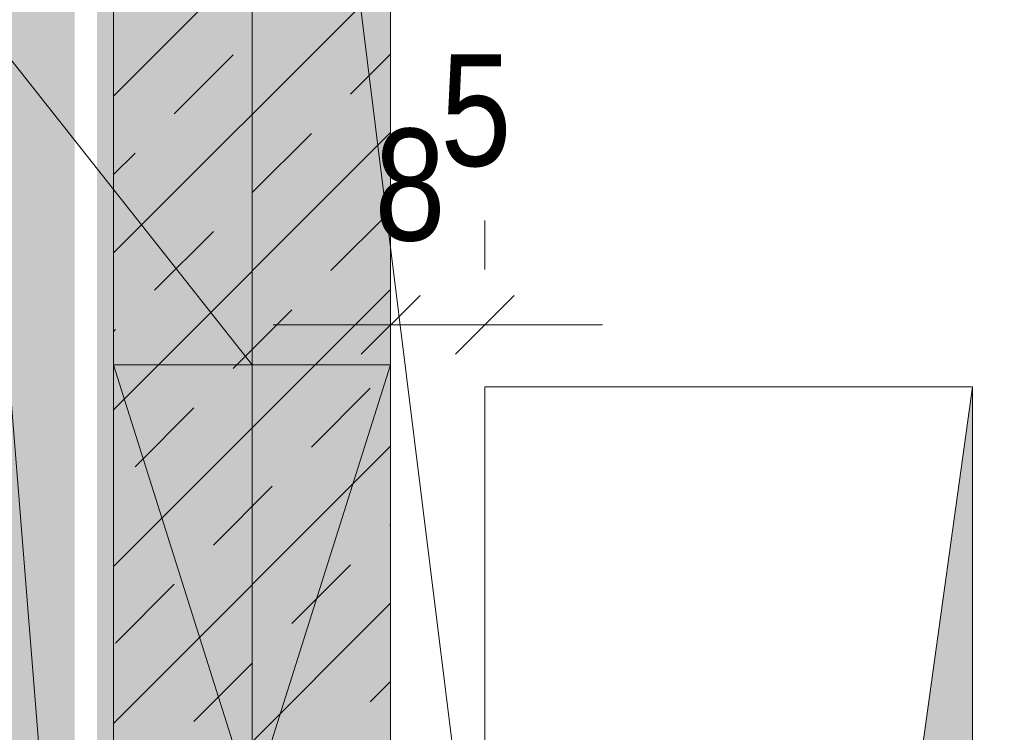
# Model space of a CAD drawing. Extents: x -620 to 300, y 62 to 1162.
# Tile 70 of 93: x -460 to -443, y 717 to 730. Entities that reach past the tile are written whole.
import ezdxf
from ezdxf.lldxf.tags import DXFTag

# ---------------------------------------------------------------- set-up
doc = ezdxf.new("R2010")
doc.units = 0
doc.layers.get('0').update_dxf_attribs({"lineweight": 13})
for name, color, linetype, lineweight, true_color in [('30 -34 Innenwände- 1 tragend', 7, 'Continuous', 13, 0xdd0806), ('30 -34 Innenwände- 11 Durchbruch', 4, 'Continuous', 9, 0x00ffff), ('30 -35 Decken- 11 Durchbruch', 5, 'Continuous', 15, 0x0000ff), ('70 -72 Beschriftung- 1 Beschriftung allgemein', 7, 'Continuous', 9, 0xff6633), ('70 -76 Bemaßung- 2 Allgemein', 9, 'Continuous', 5, 0x808080), ('iwb_Layout BA_Markierung', 7, 'Continuous', 9, 0xbadcdc), ('iwb_Schraffur_F30_feuerhemmend', 7, 'Continuous', 13, 0xff934a), ('iwb_Sichtbeton', 2, 'Continuous', 50, 0xffff00), ('iwb_Sichtbeton-Shading', 2, 'Continuous', 50, 0xffff00)]:
    doc.layers.add(name, color=color, linetype=linetype, lineweight=lineweight, true_color=true_color)
doc.layers.add('70 -71 Achsen- 1 Gebäudeachsen', color=7, linetype='STRICHPUNKT2-A06G94JT8I', lineweight=18)
doc.styles.get("Standard").update_dxf_attribs({"font": 'ARIALN.TTF'})
tags = doc.linetypes.add('fein_strichliert-A06G94JU8I', pattern=[4, 1, -2, 1]).pattern_tags.tags
tags[8:9] = [DXFTag(74, 4), DXFTag(75, 0), DXFTag(340, '0'), DXFTag(46, 0.0), DXFTag(50, 0.0), DXFTag(44, 0.0), DXFTag(45, 0.0)]
tags[6:7] = [DXFTag(74, 4), DXFTag(75, 0), DXFTag(340, '0'), DXFTag(46, 0.0), DXFTag(50, 0.0), DXFTag(44, 0.0), DXFTag(45, 0.0)]
tags[4:5] = [DXFTag(74, 4), DXFTag(75, 0), DXFTag(340, '0'), DXFTag(46, 0.0), DXFTag(50, 0.0), DXFTag(44, 0.0), DXFTag(45, 0.0)]
tags = doc.linetypes.add('STRICHPUNKT2-A06G94JT8I', pattern=[12.7, 6.35, -3.175, 0, -3.175]).pattern_tags.tags
tags[10:11] = [DXFTag(74, 4), DXFTag(75, 0), DXFTag(340, '0'), DXFTag(46, 0.0), DXFTag(50, 0.0), DXFTag(44, 0.0), DXFTag(45, 0.0)]
tags[8:9] = [DXFTag(74, 4), DXFTag(75, 0), DXFTag(340, '0'), DXFTag(46, 0.0), DXFTag(50, 0.0), DXFTag(44, 0.0), DXFTag(45, 0.0)]
tags[6:7] = [DXFTag(74, 4), DXFTag(75, 0), DXFTag(340, '0'), DXFTag(46, 0.0), DXFTag(50, 0.0), DXFTag(44, 0.0), DXFTag(45, 0.0)]
tags[4:5] = [DXFTag(74, 4), DXFTag(75, 0), DXFTag(340, '0'), DXFTag(46, 0.0), DXFTag(50, 0.0), DXFTag(44, 0.0), DXFTag(45, 0.0)]

# ---------------------------------------------------------------- blocks, each defined once
blk = doc.blocks.new('Shading-A06G94F78I', base_point=(-458.376, 320.614))
at = {"layer": 'iwb_Sichtbeton-Shading', "color": 51, "true_color": 0xffff7f}
blk.add_solid([(-458.376, 613.614), (-458.976, 613.614), (-458.376, 770.614), (-458.976, 770.614)], dxfattribs=at)
blk = doc.blocks.new('Polygon-A06G94JL8I')
at = {"color": 0, "linetype": 'ByBlock', "lineweight": -2, "ltscale": 0.13}
blk.add_solid([(-459.485, 86.607), (-538.631, 86.396), (-459.318, 1083.814), (-538.631, 1083.814)], dxfattribs=at)
blk = doc.blocks.new('Referenz-A06G94JV8I')
at = {"layer": '30 -34 Innenwände- 1 tragend', "color": 0, "lineweight": -2}
for p, q in [((-458.677, 770.614), (-458.677, 613.614)), ((-453.677, 770.614), (-453.677, 613.614)), ((-458.677, 728.858), (-453.677, 733.858)), ((-458.677, 728.858), (-453.677, 733.858)), ((-458.677, 726.03), (-453.677, 731.03)), ((-458.677, 726.03), (-453.677, 731.03)), ((-457.581, 728.54), (-456.52, 729.601)), ((-457.581, 728.54), (-456.52, 729.601)), ((-454.399, 728.894), (-453.677, 729.615)), ((-454.399, 728.894), (-453.677, 729.615)), ((-458.677, 723.201), (-453.677, 728.201)), ((-458.677, 723.201), (-453.677, 728.201)), ((-456.167, 727.126), (-455.106, 728.187)), ((-456.167, 727.126), (-455.106, 728.187)), ((-458.677, 727.444), (-458.288, 727.833)), ((-458.677, 727.444), (-458.288, 727.833)), ((-454.753, 725.712), (-453.692, 726.772)), ((-454.753, 725.712), (-453.692, 726.772)), ((-457.935, 725.358), (-456.874, 726.419)), ((-457.935, 725.358), (-456.874, 726.419)), ((-458.677, 720.373), (-453.677, 725.373)), ((-458.677, 720.373), (-453.677, 725.373)), ((-456.52, 723.944), (-455.46, 725.005)), ((-456.52, 723.944), (-455.46, 725.005)), ((-458.677, 724.615), (-458.642, 724.651)), ((-458.677, 724.615), (-458.642, 724.651)), ((-455.106, 722.53), (-454.046, 723.59)), ((-455.106, 722.53), (-454.046, 723.59)), ((-458.288, 722.176), (-457.228, 723.237)), ((-458.288, 722.176), (-457.228, 723.237)), ((-458.677, 717.544), (-453.677, 722.544)), ((-458.677, 717.544), (-453.677, 722.544)), ((-456.874, 720.762), (-455.813, 721.823)), ((-456.874, 720.762), (-455.813, 721.823)), ((-453.692, 721.116), (-453.677, 721.13)), ((-453.692, 721.116), (-453.677, 721.13)), ((-455.46, 719.348), (-454.399, 720.408)), ((-455.46, 719.348), (-454.399, 720.408)), ((-458.642, 718.994), (-457.581, 720.055)), ((-458.642, 718.994), (-457.581, 720.055)), ((-458.677, 714.716), (-453.677, 719.716)), ((-458.677, 714.716), (-453.677, 719.716)), ((-457.228, 717.58), (-456.167, 718.641)), ((-457.228, 717.58), (-456.167, 718.641)), ((-454.046, 717.934), (-453.677, 718.302)), ((-454.046, 717.934), (-453.677, 718.302))]:
    blk.add_line(p, q, dxfattribs=at)
at = {"layer": '30 -34 Innenwände- 1 tragend', "color": 0, "linetype": 'Continuous', "lineweight": -2, "ltscale": 0.13}
for p, q in [((-458.677, 770.614), (-458.677, 613.614)), ((-453.677, 770.614), (-453.677, 613.614))]:
    blk.add_line(p, q, dxfattribs=at)
at = {"layer": '30 -34 Innenwände- 11 Durchbruch', "color": 0, "linetype": 'Continuous', "lineweight": -2, "ltscale": 0.13}
for p, q in [((-456.177, 724.013), (-461.073, 730.202)), ((-461.073, 730.202), (-458.599, 699.393)), ((-458.677, 708.214), (-458.677, 724.014)), ((-458.677, 724.014), (-453.677, 708.214)), ((-453.677, 724.014), (-458.677, 708.214)), ((-458.677, 724.014), (-453.677, 724.014)), ((-453.677, 724.014), (-458.677, 708.214)), ((-453.677, 708.214), (-458.677, 724.014)), ((-453.677, 708.214), (-453.677, 724.014))]:
    blk.add_line(p, q, dxfattribs=at)
at = {"layer": '30 -34 Innenwände- 11 Durchbruch', "color": 0, "lineweight": -2}
for points in [[(-456.177, 716.114), (-458.677, 724.014), (-456.177, 724.014)], [(-456.177, 716.114), (-456.177, 724.014), (-453.677, 724.014)]]:
    blk.add_solid(points, dxfattribs=at)
at = {"layer": '30 -35 Decken- 11 Durchbruch', "color": 0, "linetype": 'Continuous', "lineweight": -2, "ltscale": 0.13}
for p, q in [((-451.977, 707.814), (-451.977, 723.614)), ((-451.977, 723.614), (-443.177, 723.614)), ((-443.177, 723.614), (-444.937, 710.974)), ((-443.177, 707.814), (-443.177, 723.614))]:
    blk.add_line(p, q, dxfattribs=at)
at = {"layer": '30 -35 Decken- 11 Durchbruch', "color": 0, "lineweight": -2}
blk.add_solid([(-443.177, 707.814), (-444.937, 710.974), (-443.177, 723.614)], dxfattribs=at)
at = {"layer": '70 -71 Achsen- 1 Gebäudeachsen', "color": 0, "linetype": 'STRICHPUNKT2-A06G94JT8I', "lineweight": -2, "ltscale": 0.13}
blk.add_line((-456.177, 1084.554), (-456.177, 85.114), dxfattribs=at)
at = {"layer": '70 -72 Beschriftung- 1 Beschriftung allgemein', "color": 0, "linetype": 'fein_strichliert-A06G94JU8I', "lineweight": -2, "ltscale": 0.13}
blk.add_line((-438.677, 605.614), (-460.177, 778.314), dxfattribs=at)
at = {"layer": '70 -76 Bemaßung- 2 Allgemein', "color": 0, "linetype": 'Continuous', "lineweight": -2, "ltscale": 0.13}
for p, q in [((-453.677, 727.303), (-453.677, 725.734)), ((-451.977, 726.614), (-451.977, 725.734)), ((-453.147, 725.265), (-454.208, 724.204)), ((-452.508, 724.204), (-451.447, 725.265)), ((-454.738, 724.734), (-455.798, 724.734)), ((-453.177, 724.734), (-454.738, 724.734)), ((-451.977, 724.734), (-453.677, 724.734)), ((-452.477, 724.734), (-450.917, 724.734)), ((-450.917, 724.734), (-449.857, 724.734))]:
    blk.add_line(p, q, dxfattribs=at)
at = {"layer": '70 -76 Bemaßung- 2 Allgemein', "color": 0, "linetype": 'Continuous', "lineweight": -2, "ltscale": 0.13, "char_height": 2.01377, "attachment_point": 1}
for s, insert in [('{\\fArial Narrow;5}', (-452.779, 729.613)), ('{\\fArial Narrow;8}', (-453.969, 728.27))]:
    blk.add_mtext(s, dxfattribs=dict(at, insert=insert))
blk = doc.blocks.new('Referenz-A06G94JX8I')
at = {"layer": 'iwb_Schraffur_F30_feuerhemmend', "linetype": 'Continuous', "ltscale": 0.13}
blk.add_hatch(color=256, dxfattribs=at).paths.add_polyline_path([(-453.676, 778.614), (-453.676, 770.614), (-453.676, 613.614), (-458.676, 613.614), (-458.676, 778.614)])
at = {"layer": 'iwb_Sichtbeton', "linetype": 'Continuous', "ltscale": 0.5}
blk.add_solid([(-458.376, 613.614), (-458.976, 613.614), (-458.376, 770.614), (-458.976, 770.614)], dxfattribs=at)

msp = doc.modelspace()

# ---------------------------------------------------------------- block references
at = {"color": 8, "lineweight": 13, "ltscale": 0.13, "true_color": 0x808080}
msp.add_blockref('Referenz-A06G94JV8I', (0, 0), dxfattribs=at)
at = {"color": 8, "lineweight": 25, "ltscale": 0.25, "true_color": 0x808080}
msp.add_blockref('Referenz-A06G94JX8I', (0, 0), dxfattribs=at)
msp.add_blockref('Shading-A06G94F78I', (-458.376, 320.614))
at = {"layer": 'iwb_Layout BA_Markierung', "ltscale": 0.13}
msp.add_blockref('Polygon-A06G94JL8I', (0, 0), dxfattribs=at)

doc.saveas('drawing.dxf')
